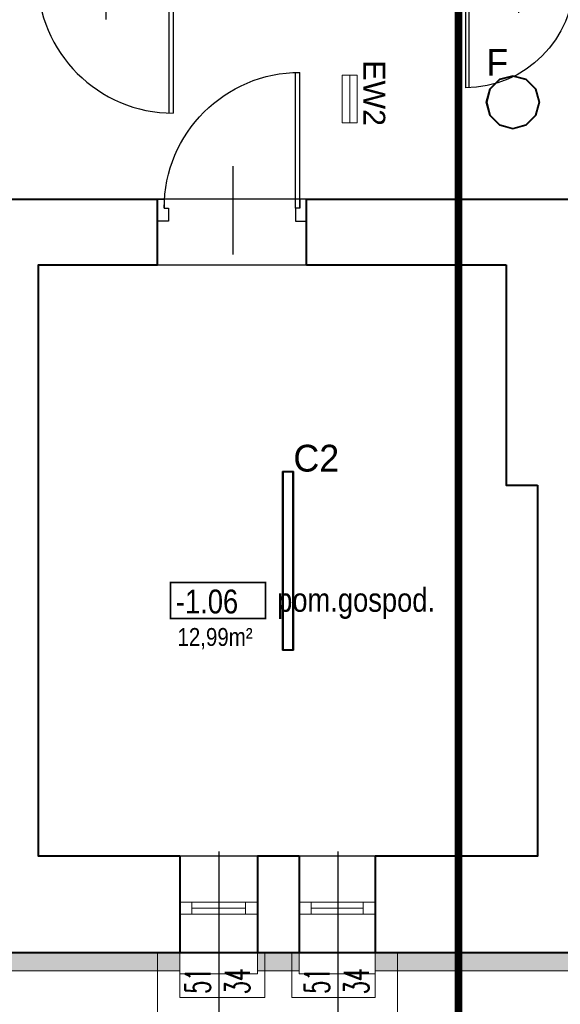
# Model space of a CAD drawing. Header units: millimetres. Extents: x -2616 to 3840, y -7331 to 10340.
# Tile 4 of 22: x 1495 to 1858, y 92 to 753. Entities that reach past the tile are written whole.
import ezdxf
from ezdxf.enums import TextEntityAlignment as Align

# ---------------------------------------------------------------- set-up
doc = ezdxf.new("R2010")
doc.units = ezdxf.units.MM
for name, color, linetype, lineweight in [('#Warnice UG$0$0A_KONSTR', 8, 'Continuous', 40), ('#Warnice UG$0$0A_OCIEPLENIE', 8, 'Continuous', 0), ('#Warnice UG$0$0A_OPISY POM', 8, 'Continuous', 9), ('#Warnice UG$0$0A_POMOCNICZE', 8, 'Continuous', 9), ('#Warnice UG$0$0A_STOLARKA', 8, 'Continuous', 9)]:
    doc.layers.add(name, color=color, linetype=linetype, lineweight=lineweight)
for name, color, linetype in [('#Warnice UG$0$_a_drzwi', 8, 'Continuous'), ('#Warnice UG$0$Opisy', 8, 'Continuous'), ('DLX_BLD0_LUM', 5, 'Continuous'), ('DLX_BLD0_LUMKEY_IDX', 5, 'Continuous'), ('LUXIONA', 5, 'Continuous'), ('PODKŁAD', 8, 'Continuous')]:
    doc.layers.add(name, color=color, linetype=linetype)
doc.styles.add('#Warnice UG$0$1', font='simplex.shx', dxfattribs={"width": 0.6})
doc.styles.add('#Warnice UG$0$m1_romans', font='romans.shx', dxfattribs={"width": 0.8})
doc.styles.get("Standard").update_dxf_attribs({"font": 'arial.ttf'})
doc.styles.add('TableTextStyle', font='txt')

# ---------------------------------------------------------------- blocks, each defined once
blk = doc.blocks.new('#Warnice UG$0$A$C372b6b25')
at = {"layer": '#Warnice UG$0$_a_drzwi'}
for p, q in [((3.33, -4.44), (3.33, 63.89)), ((5.56, -4.44), (5.56, 63.85)), ((37.04, 16.67), (37.04, -27.78)), ((0, 0), (3.33, 0)), ((3.33, 0), (3.33, -4.44)), ((3.33, -4.44), (5.56, -4.44)), ((5.56, -4.44), (5.56, -11.11)), ((69.44, -4.44), (69.44, -11.11)), ((71.67, -4.44), (69.44, -4.44)), ((71.67, 0), (71.67, -4.44)), ((75, 0), (71.67, 0)), ((5.56, -11.11), (0, -11.11)), ((69.44, -11.11), (75, -11.11))]:
    blk.add_line(p, q, dxfattribs=at)
for points in [[(0, 0), (0, -11.11)], [(75, 0), (75, -11.11)]]:
    blk.add_lwpolyline(points, dxfattribs=at)
blk.add_arc((3.33, -4.44), 68.33, 0, 90, dxfattribs=at)
blk = doc.blocks.new('#Warnice UG')
at = {"layer": '#Warnice UG$0$0A_OCIEPLENIE', "transparency": 33554687}
h = blk.add_hatch(dxfattribs=at)
h.set_pattern_fill('HONEY', color=256)
h.set_pattern_definition([(0, (-100, -60), (4.7625, 2.74963064), [3.175, -6.35]), (120, (-100, -60), (-4.7625, 2.74963066), [3.175, -6.35]), (60, (-100, -60), (1e-08, 5.4992613), [-6.35, 3.175])])
h.paths.add_polyline_path([(13612.12, 6380.63), (13607.12, 6380.63), (13607.12, 6368.63), (13612.12, 6368.63)])
h.paths.add_polyline_path([(13607.12, 6380.63), (13589.12, 6380.63), (13589.12, 6368.63), (13607.12, 6368.63)])
h.paths.add_polyline_path([(13589.12, 6380.63), (13584.12, 6380.63), (13584.12, 6368.63), (13589.12, 6368.63)])
h.paths.add_polyline_path([(13532.12, 6380.63), (13509.12, 6380.63), (13509.12, 6368.63), (13532.12, 6368.63)])
h.paths.add_polyline_path([(13509.12, 6380.63), (13504.12, 6380.63), (13504.12, 6368.63), (13509.12, 6368.63)])
h.paths.add_polyline_path([(13452.12, 6380.63), (13437.12, 6380.63), (13437.12, 6368.63), (13452.12, 6368.63)])
h.paths.add_polyline_path([(13437.12, 6380.63), (13354.45, 6380.63), (13354.45, 6368.63), (13437.12, 6368.63)])
h.paths.add_polyline_path([(13354.45, 6380.63), (13313.56, 6380.63), (13313.56, 6368.63), (13354.45, 6368.63)])
h.paths.add_polyline_path([(13313.56, 6380.63), (13298.56, 6380.63), (13298.56, 6368.63), (13313.56, 6368.63)])
h.paths.add_polyline_path([(13247.56, 6380.63), (13242.56, 6380.63), (13242.56, 6368.63), (13247.56, 6368.63)])
h.paths.add_polyline_path([(13242.56, 6380.63), (13224.56, 6380.63), (13224.56, 6368.63), (13242.56, 6368.63)])
h.paths.add_polyline_path([(13224.56, 6380.63), (13219.56, 6380.63), (13219.56, 6368.63), (13224.56, 6368.63)])
h.paths.add_polyline_path([(13167.56, 6380.63), (13152.56, 6380.63), (13152.56, 6368.63), (13167.56, 6368.63)])
h.paths.add_polyline_path([(13152.56, 6380.63), (13032.56, 6380.63), (13032.56, 6368.63), (13152.56, 6368.63)])
h.paths.add_polyline_path([(13032.56, 6380.63), (13017.56, 6380.63), (13017.56, 6368.63), (13032.56, 6368.63)])
h.paths.add_polyline_path([(12896.56, 6380.63), (12881.56, 6380.63), (12881.56, 6368.63), (12896.56, 6368.63)])
h.paths.add_polyline_path([(12881.56, 6380.63), (12397.56, 6380.63), (12397.56, 6633.63), (12385.56, 6633.63), (12385.56, 6368.63), (12397.56, 6368.63), (12881.56, 6368.63)])
h.paths.add_polyline_path([(12397.56, 6711.63), (12385.56, 6711.63), (12385.56, 6684.63), (12397.56, 6684.63)])
h.paths.add_polyline_path([(12397.56, 7140.63), (12385.56, 7140.63), (12385.56, 6762.63), (12397.56, 6762.63)])
h.paths.add_polyline_path([(13237.02, 6923.96), (13276.76, 6923.96), (13276.76, 6950.99), (13237.02, 6950.99)], flags=9)
h.paths.add_polyline_path([(12537.56, 7250.16), (12537.56, 7278.76), (12516.56, 7278.76), (12516.56, 7250.16)], flags=9)
h.paths.add_polyline_path([(12537.56, 7040.33), (12537.56, 7060.93), (12516.56, 7060.93), (12516.56, 7040.33)], flags=9)
h.paths.add_polyline_path([(12537.56, 6944.63), (12537.56, 6971.63), (12516.56, 6971.63), (12516.56, 6944.63)], flags=9)
h.paths.add_polyline_path([(12537.56, 6854.13), (12537.56, 6875.13), (12516.56, 6875.13), (12516.56, 6854.13)], flags=9)
h.paths.add_polyline_path([(12518.1, 6629.25), (12518.1, 6657.85), (12497.1, 6657.85), (12497.1, 6629.25)], flags=9)
h.paths.add_polyline_path([(12607.33, 7115.52), (12635.93, 7115.52), (12635.93, 7136.52), (12607.33, 7136.52)], flags=9)
h.paths.add_polyline_path([(12828.76, 7115.52), (12849.36, 7115.52), (12849.36, 7136.52), (12828.76, 7136.52)], flags=9)
h.paths.add_polyline_path([(12926.26, 7115.52), (12952.86, 7115.52), (12952.86, 7136.52), (12926.26, 7136.52)], flags=9)
h.paths.add_polyline_path([(12766.76, 7138.22), (12766.76, 7161.62), (12745.76, 7161.62), (12745.76, 7138.22)], flags=9)
h.paths.add_polyline_path([(12603.58, 6496.1), (12630.58, 6496.1), (12630.58, 6517.1), (12603.58, 6517.1)], flags=25)
h.paths.add_polyline_path([(12920.46, 6496.1), (12948.66, 6496.1), (12948.66, 6517.1), (12920.46, 6517.1)], flags=9)
h.paths.add_polyline_path([(13225.76, 6496.1), (13254.36, 6496.1), (13254.36, 6517.1), (13225.76, 6517.1)], flags=9)
h.paths.add_polyline_path([(13540.06, 6496.1), (13569.06, 6496.1), (13569.06, 6517.1), (13540.06, 6517.1)], flags=9)
h.paths.add_polyline_path([(13353.22, 6750.37), (13353.22, 6777.37), (13332.22, 6777.37), (13332.22, 6750.37)], flags=9)
h.paths.add_polyline_path([(13388.57, 6658.47), (13405.57, 6658.47), (13405.57, 6679.47), (13388.57, 6679.47)], flags=9)
h.paths.add_polyline_path([(13457.65, 6651.7), (13457.65, 6680.3), (13436.65, 6680.3), (13436.65, 6651.7)], flags=9)
h.paths.add_polyline_path([(13101.53, 7172.63), (13101.53, 7201.23), (13080.53, 7201.23), (13080.53, 7172.63)], flags=9)
h.paths.add_polyline_path([(13101.53, 6629.83), (13101.53, 6658.43), (13080.53, 6658.43), (13080.53, 6629.83)], flags=9)
h.paths.add_polyline_path([(12734.86, 6764.52), (12755.06, 6764.52), (12755.06, 6785.52), (12734.86, 6785.52)], flags=9)
h.paths.add_polyline_path([(12849.46, 6764.52), (12869.66, 6764.52), (12869.66, 6785.52), (12849.46, 6785.52)], flags=9)
h.paths.add_polyline_path([(12685.97, 6812.01), (12685.97, 6832.61), (12664.97, 6832.61), (12664.97, 6812.01)], flags=9)
h.paths.add_polyline_path([(12929.66, 6811.57), (12929.66, 6832.17), (12908.66, 6832.17), (12908.66, 6811.57)], flags=9)
h.paths.add_polyline_path([(13000.31, 6674.56), (13000.31, 6703.16), (12979.31, 6703.16), (12979.31, 6674.56)], flags=9)
h.paths.add_polyline_path([(13503.16, 6348.98), (13503.16, 6374.18), (13477.96, 6374.18), (13477.96, 6348.98)], flags=9)
h.paths.add_polyline_path([(13476.74, 6351.67), (13476.74, 6372.07), (13451.54, 6372.07), (13451.54, 6351.67)], flags=9)
h.paths.add_polyline_path([(13583.16, 6348.98), (13583.16, 6374.18), (13557.96, 6374.18), (13557.96, 6348.98)], flags=9)
h.paths.add_polyline_path([(13556.74, 6351.67), (13556.74, 6372.07), (13531.54, 6372.07), (13531.54, 6351.67)], flags=9)
h.paths.add_polyline_path([(13663.16, 6348.98), (13663.16, 6374.18), (13637.96, 6374.18), (13637.96, 6348.98)], flags=9)
h.paths.add_polyline_path([(13636.74, 6351.67), (13636.74, 6372.07), (13611.54, 6372.07), (13611.54, 6351.67)], flags=9)
h.paths.add_polyline_path([(13467.09, 6300.24), (13488.45, 6300.24), (13488.45, 6325.44), (13467.09, 6325.44)], flags=9)
h.paths.add_polyline_path([(13547.09, 6300.24), (13568.45, 6300.24), (13568.45, 6325.44), (13547.09, 6325.44)], flags=9)
h.paths.add_polyline_path([(13627.09, 6300.24), (13648.45, 6300.24), (13648.45, 6325.44), (13627.09, 6325.44)], flags=9)
h.paths.add_polyline_path([(13819.53, 6300.24), (13840.89, 6300.24), (13840.89, 6325.44), (13819.53, 6325.44)], flags=9)
h.paths.add_polyline_path([(13532.7, 6600.81), (13646.69, 6600.81), (13646.69, 6634.12), (13532.7, 6634.12)], flags=9)
h.paths.add_polyline_path([(13467.47, 6580.33), (13516.25, 6580.33), (13516.25, 6605.31), (13467.47, 6605.31)], flags=9)
h.paths.add_polyline_path([(13356.48, 7675.81), (13356.48, 7698.91), (13315.27, 7698.91), (13315.27, 7675.81)], flags=9)
h.paths.add_polyline_path([(13356.48, 6223.57), (13356.48, 6246.67), (13315.27, 6246.67), (13315.27, 6223.57)], flags=9)
h.paths.add_polyline_path([(13115.9, 7260.98), (13229.89, 7260.98), (13229.89, 7294.29), (13115.9, 7294.29)], flags=9)
h.paths.add_polyline_path([(12599.71, 6600.81), (12703.49, 6600.81), (12703.49, 6634.12), (12599.71, 6634.12)], flags=9)
h.paths.add_polyline_path([(12911.27, 6600.81), (13025.26, 6600.81), (13025.26, 6634.12), (12911.27, 6634.12)], flags=9)
h.paths.add_polyline_path([(13227.6, 6600.81), (13341.58, 6600.81), (13341.58, 6634.12), (13227.6, 6634.12)], flags=9)
h.paths.add_polyline_path([(13576.11, 7260.98), (13690.1, 7260.98), (13690.1, 7294.29), (13576.11, 7294.29)], flags=9)
h.paths.add_polyline_path([(13050.73, 7240.5), (13099.51, 7240.5), (13099.51, 7265.48), (13050.73, 7265.48)], flags=9)
h.paths.add_polyline_path([(13050.09, 7260.04), (13099.87, 7260.04), (13099.87, 7293.35), (13050.09, 7293.35)], flags=9)
h.paths.add_polyline_path([(12815.56, 7260.72), (12938.7, 7260.72), (12938.7, 7294.03), (12815.56, 7294.03)], flags=9)
h.paths.add_polyline_path([(12750.53, 7240.5), (12806.96, 7240.5), (12806.96, 7265.48), (12750.53, 7265.48)], flags=9)
h.paths.add_polyline_path([(12749.71, 7260.04), (12799.49, 7260.04), (12799.49, 7293.35), (12749.71, 7293.35)], flags=9)
h.paths.add_polyline_path([(12532.94, 6580.33), (12589.37, 6580.33), (12589.37, 6605.31), (12532.94, 6605.31)], flags=24)
h.paths.add_polyline_path([(12533.2, 6599.87), (12582.98, 6599.87), (12582.98, 6633.18), (12533.2, 6633.18)], flags=24)
h.paths.add_polyline_path([(12846.04, 6580.33), (12894.82, 6580.33), (12894.82, 6605.31), (12846.04, 6605.31)], flags=9)
h.paths.add_polyline_path([(12845.43, 6599.87), (12895.2, 6599.87), (12895.2, 6633.18), (12845.43, 6633.18)], flags=9)
h.paths.add_polyline_path([(13161.44, 6580.33), (13217.87, 6580.33), (13217.87, 6605.31), (13161.44, 6605.31)], flags=9)
h.paths.add_polyline_path([(13161.75, 6599.87), (13211.53, 6599.87), (13211.53, 6633.18), (13161.75, 6633.18)], flags=9)
h.paths.add_polyline_path([(13466.75, 6599.87), (13516.53, 6599.87), (13516.53, 6633.18), (13466.75, 6633.18)], flags=9)
h.paths.add_polyline_path([(13818.35, 6596.37), (13902.76, 6596.37), (13902.76, 6629.68), (13818.35, 6629.68)], flags=9)
h.paths.add_polyline_path([(13752.22, 6580.33), (13808.65, 6580.33), (13808.65, 6605.31), (13752.22, 6605.31)], flags=9)
h.paths.add_polyline_path([(13752.57, 6599.87), (13802.35, 6599.87), (13802.35, 6633.18), (13752.57, 6633.18)], flags=9)
h.paths.add_polyline_path([(13509.95, 7240.5), (13566.38, 7240.5), (13566.38, 7265.48), (13509.95, 7265.48)], flags=9)
h.paths.add_polyline_path([(13510.26, 7260.04), (13560.04, 7260.04), (13560.04, 7293.35), (13510.26, 7293.35)], flags=9)
h.paths.add_polyline_path([(13325.11, 7435.79), (13439.1, 7435.79), (13439.1, 7469.1), (13325.11, 7469.1)], flags=9)
h.paths.add_polyline_path([(13259.88, 7415.31), (13308.67, 7415.31), (13308.67, 7440.3), (13259.88, 7440.3)], flags=9)
h.paths.add_polyline_path([(13259.37, 7434.85), (13309.15, 7434.85), (13309.15, 7468.16), (13259.37, 7468.16)], flags=9)
h.paths.add_polyline_path([(12755.89, 6962.89), (12865.77, 6962.89), (12865.77, 6996.2), (12755.89, 6996.2)], flags=9)
h.paths.add_polyline_path([(12690.85, 6942.41), (12747.29, 6942.41), (12747.29, 6967.39), (12690.85, 6967.39)], flags=9)
h.paths.add_polyline_path([(12692.6, 6961.94), (12742.38, 6961.94), (12742.38, 6995.25), (12692.6, 6995.25)], flags=9)
h.paths.add_polyline_path([(14998.62, 6365.97), (15222.1, 6365.97), (15222.1, 6454.16), (14998.62, 6454.16)], flags=9)
h.paths.add_polyline_path([(14996.51, 6480.22), (15275.55, 6480.22), (15275.55, 6561.88), (14996.51, 6561.88)], flags=9)
h.paths.add_polyline_path([(15000.84, 6247.57), (15095.2, 6247.57), (15095.2, 6265.93), (15000.84, 6265.93)], flags=9)
h.paths.add_polyline_path([(15222.68, 6077.85), (15257.4, 6077.85), (15257.4, 6098.57), (15222.68, 6098.57)], flags=9)
h.paths.add_polyline_path([(14944.82, 7326.17), (15275.87, 7326.17), (15275.87, 8054.25), (14944.82, 8054.25)], flags=9)
h.paths.add_polyline_path([(14999.08, 6157.65), (15210.27, 6157.65), (15210.27, 6212.11), (14999.08, 6212.11)], flags=9)
h.paths.add_polyline_path([(15000.3, 6303.75), (15170.07, 6303.75), (15170.07, 6345.78), (15000.3, 6345.78)], flags=9)
h.paths.add_polyline_path([(15100.53, 6076.87), (15160.23, 6076.87), (15160.23, 6097.59), (15100.53, 6097.59)], flags=9)
h.paths.add_polyline_path([(14998.2, 6453.92), (15146.82, 6453.92), (15146.82, 6474.64), (14998.2, 6474.64)], flags=9)
h.paths.add_polyline_path([(14997.15, 6560.7), (15148.88, 6560.7), (15148.88, 6581.42), (14997.15, 6581.42)], flags=9)
h.paths.add_polyline_path([(15221.94, 6118.71), (15285.28, 6118.71), (15285.28, 6139.11), (15221.94, 6139.11)], flags=9)
h.paths.add_polyline_path([(15000.59, 6213.67), (15119.55, 6213.67), (15119.55, 6234.39), (15000.59, 6234.39)], flags=9)
h.paths.add_polyline_path([(14999.08, 6345.46), (15084.48, 6345.46), (15084.48, 6366.18), (14999.08, 6366.18)], flags=9)
h.paths.add_polyline_path([(14998.8, 6116.5), (15115.41, 6116.5), (15115.41, 6137.22), (14998.8, 6137.22)], flags=9)
h.paths.add_polyline_path([(14999.22, 6264.99), (15130.66, 6264.99), (15130.66, 6285.71), (14999.22, 6285.71)], flags=9)
h.paths.add_polyline_path([(14998.98, 6097.44), (15057.06, 6097.44), (15057.06, 6118.16), (14998.98, 6118.16)], flags=9)
h.paths.add_polyline_path([(15099.82, 6097.55), (15148.53, 6097.55), (15148.53, 6118.27), (15099.82, 6118.27)], flags=9)
h.paths.add_polyline_path([(14999.78, 6138.02), (15068.3, 6138.02), (15068.3, 6158.27), (14999.78, 6158.27)], flags=9)
h.paths.add_polyline_path([(15221.15, 6138.09), (15267.82, 6138.09), (15267.82, 6158.34), (15221.15, 6158.34)], flags=9)
h.paths.add_polyline_path([(15221.57, 6097.71), (15283.09, 6097.71), (15283.09, 6117.95), (15221.57, 6117.95)], flags=9)
h.paths.add_polyline_path([(14998.66, 6076.33), (15031.03, 6076.33), (15031.03, 6097.05), (14998.66, 6097.05)], flags=9)
h.paths.add_polyline_path([(14994.08, 6010.3), (15310.44, 6010.3), (15310.44, 6076.29), (14994.08, 6076.29)], flags=9)
h.paths.add_polyline_path([(12366.73, 6634.09), (12391.93, 6634.09), (12391.93, 6659.29), (12366.73, 6659.29)], flags=9)
h.paths.add_polyline_path([(12369.42, 6660.51), (12389.82, 6660.51), (12389.82, 6685.71), (12369.42, 6685.71)], flags=9)
h.paths.add_polyline_path([(12366.73, 6712.09), (12391.93, 6712.09), (12391.93, 6737.29), (12366.73, 6737.29)], flags=9)
h.paths.add_polyline_path([(12369.42, 6738.51), (12389.82, 6738.51), (12389.82, 6763.71), (12369.42, 6763.71)], flags=9)
h.paths.add_polyline_path([(12479.75, 7142.63), (12479.75, 7173.1), (12463.25, 7173.1), (12463.25, 7142.63)], flags=9)
h.paths.add_polyline_path([(12367.21, 7145.09), (12391.45, 7145.09), (12391.45, 7170.29), (12367.21, 7170.29)], flags=9)
h.paths.add_polyline_path([(12367.5, 7171.51), (12391.74, 7171.51), (12391.74, 7196.71), (12367.5, 7196.71)], flags=9)
h.paths.add_polyline_path([(12479.75, 7234.93), (12479.75, 7265.4), (12463.25, 7265.4), (12463.25, 7234.93)], flags=9)
h.paths.add_polyline_path([(12367.21, 7253.59), (12391.45, 7253.59), (12391.45, 7278.79), (12367.21, 7278.79)], flags=9)
h.paths.add_polyline_path([(12367.26, 7280.01), (12391.98, 7280.01), (12391.98, 7305.21), (12367.26, 7305.21)], flags=9)
h.paths.add_polyline_path([(12603.37, 7280.34), (12662.85, 7280.34), (12662.85, 7313.65), (12603.37, 7313.65)], flags=9)
h.paths.add_polyline_path([(12938.6, 7537.48), (12938.6, 7562.2), (12913.4, 7562.2), (12913.4, 7537.48)], flags=9)
h.paths.add_polyline_path([(12912.18, 7537.77), (12912.18, 7562.49), (12886.98, 7562.49), (12886.98, 7537.77)], flags=9)
h.paths.add_polyline_path([(13083.1, 7537.24), (13083.1, 7562.44), (13057.9, 7562.44), (13057.9, 7537.24)], flags=9)
h.paths.add_polyline_path([(13056.68, 7539.93), (13056.68, 7560.33), (13031.48, 7560.33), (13031.48, 7539.93)], flags=9)
h.paths.add_polyline_path([(13588.1, 7537.24), (13588.1, 7562.44), (13562.9, 7562.44), (13562.9, 7537.24)], flags=9)
h.paths.add_polyline_path([(13561.68, 7539.93), (13561.68, 7560.33), (13536.48, 7560.33), (13536.48, 7539.93)], flags=9)
h.paths.add_polyline_path([(13736.1, 7537.24), (13736.1, 7562.44), (13710.9, 7562.44), (13710.9, 7537.24)], flags=9)
h.paths.add_polyline_path([(13709.68, 7539.93), (13709.68, 7560.33), (13684.48, 7560.33), (13684.48, 7539.93)], flags=9)
h.paths.add_polyline_path([(13883.1, 7537.24), (13883.1, 7562.44), (13857.9, 7562.44), (13857.9, 7537.24)], flags=9)
h.paths.add_polyline_path([(13856.68, 7539.93), (13856.68, 7560.33), (13831.48, 7560.33), (13831.48, 7539.93)], flags=9)
h.paths.add_polyline_path([(13725.97, 6949.19), (13785.45, 6949.19), (13785.45, 6982.5), (13725.97, 6982.5)], flags=9)
h.paths.add_polyline_path([(13513.38, 6670.07), (13609.96, 6670.07), (13609.96, 6725), (13513.38, 6725)], flags=9)
h.paths.add_polyline_path([(13779.87, 6671.89), (13839.35, 6671.89), (13839.35, 6705.2), (13779.87, 6705.2)], flags=9)
h.paths.add_polyline_path([(13783.75, 6450.4), (13866.68, 6450.4), (13866.68, 6463.9), (13783.75, 6463.9)], flags=9)
h.paths.add_polyline_path([(13855.6, 6348.98), (13855.6, 6374.18), (13830.4, 6374.18), (13830.4, 6348.98)], flags=9)
h.paths.add_polyline_path([(13829.18, 6351.67), (13829.18, 6372.07), (13803.98, 6372.07), (13803.98, 6351.67)], flags=9)
h.paths.add_polyline_path([(13298.6, 6351.38), (13298.6, 6371.78), (13273.4, 6371.78), (13273.4, 6351.38)], flags=9)
h.paths.add_polyline_path([(13272.18, 6351.67), (13272.18, 6372.07), (13246.98, 6372.07), (13246.98, 6351.67)], flags=9)
h.paths.add_polyline_path([(13218.6, 6348.98), (13218.6, 6374.18), (13193.4, 6374.18), (13193.4, 6348.98)], flags=9)
h.paths.add_polyline_path([(13192.18, 6349.51), (13192.18, 6374.23), (13166.98, 6374.23), (13166.98, 6349.51)], flags=9)
h.paths.add_polyline_path([(12982.1, 6349.46), (12982.1, 6373.7), (12956.9, 6373.7), (12956.9, 6349.46)], flags=9)
h.paths.add_polyline_path([(12955.68, 6347.83), (12955.68, 6375.91), (12930.48, 6375.91), (12930.48, 6347.83)], flags=9)
h.paths.add_polyline_path([(12893.68, 6444.39), (12926.21, 6444.39), (12926.21, 6460.89), (12893.68, 6460.89)], flags=9)
h.paths.add_polyline_path([(13277.79, 7031.85), (13277.79, 7146.07), (13255.29, 7146.07), (13255.29, 7031.85)], flags=9)
h.paths.add_polyline_path([(12837.22, 7580.9), (12944.15, 7580.9), (12944.15, 7603.4), (12837.22, 7603.4)], flags=9)
at = {"layer": '#Warnice UG$0$0A_KONSTR', "ltscale": 100}
blk.add_lwpolyline([(12397.56, 7533.63), (14766.56, 7533.63), (14766.56, 6380.63), (12397.56, 6380.63)], close=True, dxfattribs=at)
at = {"layer": '#Warnice UG$0$0A_KONSTR'}
for points in [[(13042.56, 6886.63), (13152.56, 6886.63)], [(13152.56, 6842.63), (13152.56, 6886.63)], [(13252.56, 6842.63), (13252.56, 6886.63)], [(13252.56, 6886.63), (13512.56, 6886.63)], [(13167.56, 6445.63), (13072.56, 6445.63), (13072.56, 6842.63), (13152.56, 6842.63)], [(13252.56, 6842.63), (13386.56, 6842.63)], [(13386.56, 6842.63), (13386.56, 6694.63), (13407.56, 6694.63)], [(13407.56, 6694.63), (13407.56, 6445.63), (13298.56, 6445.63)], [(13167.56, 6445.63), (13167.56, 6380.63)], [(13219.56, 6445.63), (13219.56, 6380.63)], [(13247.56, 6445.63), (13219.56, 6445.63)], [(13247.56, 6445.63), (13247.56, 6380.63)], [(13298.56, 6445.63), (13298.56, 6380.63)], [(13167.56, 6380.63), (13017.56, 6380.63)], [(13247.56, 6380.63), (13219.56, 6380.63)], [(13452.12, 6380.63), (13298.56, 6380.63)]]:
    blk.add_lwpolyline(points, dxfattribs=at)
at = {"layer": '#Warnice UG$0$0A_OCIEPLENIE'}
for points in [[(13167.56, 6380.63), (13167.56, 6368.63), (13017.56, 6368.63), (13017.56, 6380.63)], [(13247.56, 6380.63), (13247.56, 6368.63), (13219.56, 6368.63), (13219.56, 6380.63)], [(13452.12, 6380.63), (13452.12, 6368.63), (13298.56, 6368.63), (13298.56, 6380.63)]]:
    blk.add_lwpolyline(points, dxfattribs=at)
at = {"layer": '#Warnice UG$0$0A_OPISY POM', "const_width": 1}
blk.add_lwpolyline([(13161.25, 6629.33), (13225.01, 6629.33), (13225.01, 6605.1), (13161.25, 6605.1)], close=True, dxfattribs=at)
at = {"layer": '#Warnice UG$0$0A_POMOCNICZE', "const_width": 5}
blk.add_lwpolyline([(13354.45, 7664.16), (13354.45, 6259.9)], dxfattribs=at)
at = {"layer": '#Warnice UG$0$0A_POMOCNICZE', "ltscale": 3}
for points in [[(13152.56, 6380.63), (13152.56, 6335.63), (13313.56, 6335.63)], [(13167.56, 6380.63), (13167.56, 6350.63), (13224.56, 6350.63)], [(13224.56, 6380.63), (13224.56, 6350.63)], [(13242.56, 6350.63), (13298.56, 6350.63), (13298.56, 6380.63)], [(13242.56, 6380.63), (13242.56, 6350.63)], [(13313.56, 6335.63), (13313.56, 6380.63)]]:
    blk.add_lwpolyline(points, dxfattribs=at)
at = {"layer": '#Warnice UG$0$0A_STOLARKA'}
for p, q in [((13167.56, 6414.63), (13219.56, 6414.63)), ((13247.56, 6414.63), (13298.56, 6414.63)), ((13167.56, 6406.63), (13219.56, 6406.63)), ((13175.56, 6410.63), (13211.56, 6410.63)), ((13247.56, 6406.63), (13298.56, 6406.63)), ((13255.56, 6410.63), (13290.56, 6410.63))]:
    blk.add_line(p, q, dxfattribs=at)
for points in [[(13219.56, 6445.63), (13167.56, 6445.63), (13167.56, 6366.63), (13219.56, 6366.63)], [(13298.56, 6445.63), (13247.56, 6445.63), (13247.56, 6366.63), (13298.56, 6366.63)], [(13175.56, 6406.63), (13175.56, 6414.63), (13167.56, 6414.63), (13167.56, 6406.63)], [(13219.56, 6406.63), (13219.56, 6414.63), (13211.56, 6414.63), (13211.56, 6406.63)], [(13255.56, 6406.63), (13255.56, 6414.63), (13247.56, 6414.63), (13247.56, 6406.63)], [(13298.56, 6406.63), (13298.56, 6414.63), (13290.56, 6414.63), (13290.56, 6406.63)]]:
    blk.add_lwpolyline(points, close=True, dxfattribs=at)
at = {"layer": '#Warnice UG$0$Opisy'}
for p, q in [((13193.56, 6448.76), (13193.56, 6328.01)), ((13273.56, 6448.76), (13273.56, 6328.01))]:
    blk.add_line(p, q, dxfattribs=at)
at = {"layer": 'Defpoints'}
for points in [[(12461.56, 7029.63), (13231.56, 7029.63), (13231.56, 7358.63), (13322.56, 7358.63), (13322.56, 7029.63), (13948.56, 7029.63), (13948.56, 6886.63), (12461.56, 6886.63)], [(13072.56, 6842.63), (13386.56, 6842.63), (13386.56, 6694.63), (13407.56, 6694.63), (13407.56, 6445.63), (13072.56, 6445.63)]]:
    blk.add_lwpolyline(points, close=True, dxfattribs=at)
at = {"layer": '#Warnice UG$0$_a_drzwi'}
for p, xscale, yscale, zscale, rotation in [((13167.56, 7029.63), 1.333333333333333, 1.333333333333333, 1.333333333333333, 180.0000003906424), ((13355.56, 7029.63), -1.066666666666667, 1.066666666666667, 1.066666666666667, 180), ((13252.56, 6886.63), -1.333333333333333, 1.333333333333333, 1.333333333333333, 359.9999996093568)]:
    blk.add_blockref('#Warnice UG$0$A$C372b6b25', p, dxfattribs=dict(at, xscale=xscale, yscale=yscale, zscale=zscale, rotation=rotation))
at = {"layer": '#Warnice UG$0$0A_OPISY POM', "attachment_point": 9, "line_spacing_factor": 0.8, "style": '#Warnice UG$0$m1_romans'}
for s, insert, char_height, width in [('{\\fArial Narrow|b0|i0|c238|p34;\\W1;-1.06}', (13206.66, 6608.3), 16, 375.2999), ('\\pxql;{\\fArial Narrow|b0|i0|c238|p34;\\W1;pom.gospod.}', (13608.09, 6604.81), 16, 375.2999), ('\\pxql;{\\fArial Narrow|b0|i0|c238|p34;\\W1;12,99m²}', (13262.78, 6584.49), 12, 96.8644)]:
    blk.add_mtext(s, dxfattribs=dict(at, insert=insert, char_height=char_height, width=width))
at = {"layer": '#Warnice UG$0$Opisy', "char_height": 16.8, "width": 158.6274, "attachment_point": 5, "rotation": 90, "style": '#Warnice UG$0$1'}
for s, insert in [('34', (13206, 6361.58)), ('34', (13286, 6361.58)), ('51', (13179.58, 6361.87)), ('51', (13259.58, 6361.87))]:
    blk.add_mtext(s, dxfattribs=dict(at, insert=insert))
blk = doc.blocks.new('Ewakuacyjna Dwustronna')
at = {"layer": 'LUXIONA', "lineweight": 0}
for points in [[(160, 0), (-160, 0), (-160, 50), (160, 50)], [(160, -50), (-160, -50), (-160, 0), (160, 0)]]:
    blk.add_lwpolyline(points, close=True, dxfattribs=at)
blk.add_attdef('OZNACZENIE', text='', height=145.9, dxfattribs=at).set_placement((-39.7, 92.1), align=Align.CENTER)

msp = doc.modelspace()

# ---------------------------------------------------------------- linework, layer by layer
at = {"layer": 'DLX_BLD0_LUM'}
for points in [[(1826.27, 715.74, 0), (1817.37, 713.35, 0)], [(1817.37, 713.35, 0), (1826.27, 715.74, 0)], [(1817.37, 713.35, 0), (1826.27, 715.74, 0)], [(1826.27, 715.74, 0), (1817.37, 713.35, 0)], [(1826.27, 715.49, 0), (1817.5, 713.14, 0)], [(1817.5, 713.14, 0), (1826.27, 715.49, 0)], [(1835.17, 713.35, 0), (1826.27, 715.74, 0)], [(1826.27, 715.74, 0), (1826.27, 715.74, 0)], [(1826.27, 715.74, 0), (1835.17, 713.35, 0)], [(1826.27, 715.74, 0), (1826.27, 715.74, 0)], [(1826.27, 715.74, 0), (1835.17, 713.35, 0)], [(1835.17, 713.35, 0), (1826.27, 715.74, 0)], [(1835.05, 713.14, 0), (1826.27, 715.49, 0)], [(1826.27, 715.49, 0), (1835.05, 713.14, 0)], [(1817.37, 713.35, 0), (1810.86, 706.84, 0)], [(1810.86, 706.84, 0), (1817.37, 713.35, 0)], [(1810.86, 706.84, 0), (1817.37, 713.35, 0)], [(1817.37, 713.35, 0), (1810.86, 706.84, 0)], [(1817.5, 713.14, 0), (1811.07, 706.71, 0)], [(1811.07, 706.71, 0), (1817.5, 713.14, 0)], [(1817.37, 713.35, 0), (1817.37, 713.35, 0)], [(1817.37, 713.35, 0), (1817.37, 713.35, 0)], [(1841.47, 706.71, 0), (1835.05, 713.14, 0)], [(1835.05, 713.14, 0), (1841.47, 706.71, 0)], [(1841.69, 706.84, 0), (1835.17, 713.35, 0)], [(1835.17, 713.35, 0), (1835.17, 713.35, 0)], [(1835.17, 713.35, 0), (1841.69, 706.84, 0)], [(1835.17, 713.35, 0), (1835.17, 713.35, 0)], [(1835.17, 713.35, 0), (1841.69, 706.84, 0)], [(1841.69, 706.84, 0), (1835.17, 713.35, 0)], [(1810.86, 706.84, 0), (1808.47, 697.94, 0)], [(1808.47, 697.94, 0), (1810.86, 706.84, 0)], [(1808.47, 697.94, 0), (1810.86, 706.84, 0)], [(1810.86, 706.84, 0), (1808.47, 697.94, 0)], [(1811.07, 706.71, 0), (1808.72, 697.94, 0)], [(1808.72, 697.94, 0), (1811.07, 706.71, 0)], [(1810.86, 706.84, 0), (1810.86, 706.84, 0)], [(1810.86, 706.84, 0), (1810.86, 706.84, 0)], [(1843.82, 697.94, 0), (1841.47, 706.71, 0)], [(1841.47, 706.71, 0), (1843.82, 697.94, 0)], [(1844.07, 697.94, 0), (1841.69, 706.84, 0)], [(1841.69, 706.84, 0), (1841.69, 706.84, 0)], [(1841.69, 706.84, 0), (1844.07, 697.94, 0)], [(1841.69, 706.84, 0), (1841.69, 706.84, 0)], [(1841.69, 706.84, 0), (1844.07, 697.94, 0)], [(1844.07, 697.94, 0), (1841.69, 706.84, 0)], [(1808.47, 697.94, 0), (1808.47, 697.94, 0)], [(1808.47, 697.94, 0), (1810.86, 689.04, 0)], [(1810.86, 689.04, 0), (1808.47, 697.94, 0)], [(1808.47, 697.94, 0), (1808.47, 697.94, 0)], [(1810.86, 689.04, 0), (1808.47, 697.94, 0)], [(1808.47, 697.94, 0), (1810.86, 689.04, 0)], [(1808.72, 697.94, 0), (1811.07, 689.16, 0)], [(1811.07, 689.16, 0), (1808.72, 697.94, 0)], [(1841.47, 689.16, 0), (1843.82, 697.94, 0)], [(1843.82, 697.94, 0), (1841.47, 689.16, 0)], [(1841.69, 689.04, 0), (1844.07, 697.94, 0)], [(1844.07, 697.94, 0), (1841.69, 689.04, 0)], [(1844.07, 697.94, 0), (1841.69, 689.04, 0)], [(1841.69, 689.04, 0), (1844.07, 697.94, 0)], [(1844.07, 697.94, 0), (1844.07, 697.94, 0)], [(1844.07, 697.94, 0), (1844.07, 697.94, 0)], [(1810.86, 689.04, 0), (1810.86, 689.04, 0)], [(1810.86, 689.04, 0), (1817.37, 682.52, 0)], [(1817.37, 682.52, 0), (1810.86, 689.04, 0)], [(1810.86, 689.04, 0), (1810.86, 689.04, 0)], [(1817.37, 682.52, 0), (1810.86, 689.04, 0)], [(1810.86, 689.04, 0), (1817.37, 682.52, 0)], [(1811.07, 689.16, 0), (1817.5, 682.74, 0)], [(1817.5, 682.74, 0), (1811.07, 689.16, 0)], [(1835.05, 682.74, 0), (1841.47, 689.16, 0)], [(1841.47, 689.16, 0), (1835.05, 682.74, 0)], [(1835.17, 682.52, 0), (1841.69, 689.04, 0)], [(1841.69, 689.04, 0), (1835.17, 682.52, 0)], [(1841.69, 689.04, 0), (1835.17, 682.52, 0)], [(1835.17, 682.52, 0), (1841.69, 689.04, 0)], [(1841.69, 689.04, 0), (1841.69, 689.04, 0)], [(1841.69, 689.04, 0), (1841.69, 689.04, 0)], [(1817.37, 682.52, 0), (1826.27, 680.14, 0)], [(1826.27, 680.14, 0), (1817.37, 682.52, 0)], [(1817.37, 682.52, 0), (1817.37, 682.52, 0)], [(1817.37, 682.52, 0), (1817.37, 682.52, 0)], [(1826.27, 680.14, 0), (1817.37, 682.52, 0)], [(1817.37, 682.52, 0), (1826.27, 680.14, 0)], [(1817.5, 682.74, 0), (1826.27, 680.39, 0)], [(1826.27, 680.39, 0), (1817.5, 682.74, 0)], [(1826.27, 680.39, 0), (1835.05, 682.74, 0)], [(1835.05, 682.74, 0), (1826.27, 680.39, 0)], [(1826.27, 680.14, 0), (1835.17, 682.52, 0)], [(1835.17, 682.52, 0), (1826.27, 680.14, 0)], [(1835.17, 682.52, 0), (1826.27, 680.14, 0)], [(1826.27, 680.14, 0), (1835.17, 682.52, 0)], [(1835.17, 682.52, 0), (1835.17, 682.52, 0)], [(1835.17, 682.52, 0), (1835.17, 682.52, 0)], [(1826.27, 680.14, 0), (1826.27, 680.14, 0)], [(1826.27, 680.14, 0), (1826.27, 680.14, 0)], [(1671.8, 449.94, 0), (1671.8, 329.94, 0)], [(1671.8, 329.94, 0), (1671.8, 449.94, 0)], [(1671.8, 449.94, 0), (1671.8, 449.94, 0)], [(1679, 449.94, 0), (1671.8, 449.94, 0)], [(1671.8, 449.94, 0), (1671.8, 449.94, 0)], [(1671.8, 449.94, 0), (1679, 449.94, 0)], [(1671.8, 449.94, 0), (1679, 449.94, 0)], [(1671.8, 329.94, 0), (1671.8, 449.94, 0)], [(1679, 449.94, 0), (1671.8, 449.94, 0)], [(1671.8, 449.94, 0), (1671.8, 329.94, 0)], [(1672.05, 449.69, 0), (1672.05, 330.19, 0)], [(1678.75, 449.69, 0), (1672.05, 449.69, 0)], [(1672.05, 330.19, 0), (1672.05, 449.69, 0)], [(1672.05, 449.69, 0), (1678.75, 449.69, 0)], [(1678.75, 330.19, 0), (1678.75, 449.69, 0)], [(1678.75, 449.69, 0), (1678.75, 330.19, 0)], [(1679, 329.94, 0), (1679, 449.94, 0)], [(1679, 449.94, 0), (1679, 449.94, 0)], [(1679, 449.94, 0), (1679, 329.94, 0)], [(1679, 449.94, 0), (1679, 449.94, 0)], [(1679, 449.94, 0), (1679, 329.94, 0)], [(1679, 329.94, 0), (1679, 449.94, 0)], [(1671.8, 329.94, 0), (1671.8, 329.94, 0)], [(1671.8, 329.94, 0), (1679, 329.94, 0)], [(1679, 329.94, 0), (1671.8, 329.94, 0)], [(1671.8, 329.94, 0), (1671.8, 329.94, 0)], [(1679, 329.94, 0), (1671.8, 329.94, 0)], [(1671.8, 329.94, 0), (1679, 329.94, 0)], [(1672.05, 330.19, 0), (1678.75, 330.19, 0)], [(1678.75, 330.19, 0), (1672.05, 330.19, 0)], [(1679, 329.94, 0), (1679, 329.94, 0)], [(1679, 329.94, 0), (1679, 329.94, 0)]]:
    msp.add_polyline3d(points, dxfattribs=at)

# ---------------------------------------------------------------- block references
at = {"layer": 'LUXIONA', "xscale": 0.1, "yscale": 0.1, "zscale": 0.1, "rotation": 270}
msp.add_blockref('Ewakuacyjna Dwustronna', (1716.83, 700.09), dxfattribs=at).add_auto_attribs({'OZNACZENIE': 'EW2'})
at = {"layer": 'PODKŁAD'}
msp.add_blockref('#Warnice UG', (-11564.68, -6253.84), dxfattribs=at)

# ---------------------------------------------------------------- texts
at = {"layer": 'DLX_BLD0_LUMKEY_IDX', "style": 'TableTextStyle'}
for s, p in [('F', (1808.47, 715.74)), ('C2', (1679, 449.94))]:
    msp.add_text(s, height=18, dxfattribs=at).set_placement(p)

doc.saveas('drawing.dxf')
